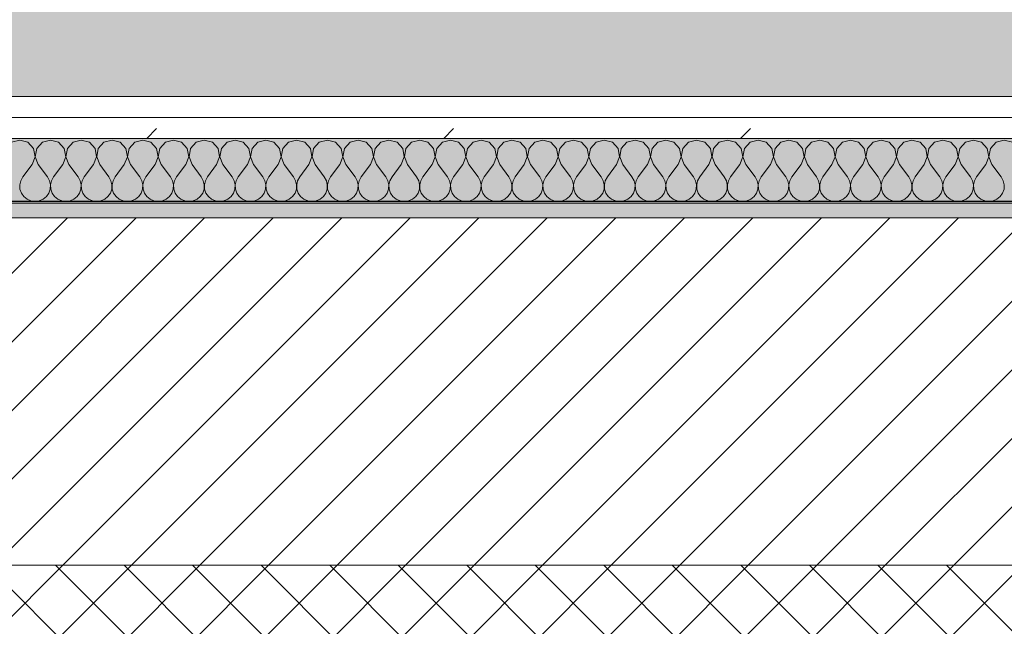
# Model space of a CAD drawing. Header units: millimetres. Extents: x -40968 to 13979, y -19284 to 4746.
# Tile 220 of 256: x -4543 to -3933, y -1457 to -1081. Entities that reach past the tile are written whole.
import ezdxf

# ---------------------------------------------------------------- set-up
doc = ezdxf.new("R2010")
doc.units = ezdxf.units.MM
doc.header["$MEASUREMENT"] = 0
doc.linetypes.add('Wipeout_Contour', pattern=[1000, 0, -1000])
for name, color, linetype in [('12_FAÇ_Façana', 7, 'Continuous'), ('Nuevo_08_E_Envans secs', 7, 'Continuous'), ('Nuevo_14_PAV_Soft Light Grey 0554', 7, 'Continuous')]:
    doc.layers.add(name, color=color, linetype=linetype)
for name, color, linetype, lineweight, true_color in [('12_FAÇ_Façana_Pluma_Nº__174', 7, 'Continuous', 13, 0xe4ad2c), ('12_FAÇ_Façana_Pluma_Nº__176', 7, 'Continuous', 15, 0x93a0c6), ('Nuevo_08_E_Envans secs_Pluma_Nº__102', 7, 'Continuous', 5, 0xcccccc), ('Nuevo_08_E_Envans secs_Pluma_Nº__177', 7, 'Continuous', 15, 0xf7e046), ('Nuevo_14_PAV_Soft Light Grey 0554_Pluma_Nº__245', 7, 'Continuous', 13, 0xe8e8e8)]:
    doc.layers.add(name, color=color, linetype=linetype, lineweight=lineweight, true_color=true_color)
for name, color, linetype, lineweight in [('12_FAÇ_Façana_Pluma_Nº__2', 8, 'Continuous', 5), ('12_FAÇ_Façana_Pluma_Nº__7', 7, 'Continuous', 5), ('Nuevo_08_E_Envans secs_Pluma_Nº__1', 7, 'Continuous', 5)]:
    doc.layers.add(name, color=color, linetype=linetype, lineweight=lineweight)
pattern_1 = [(45, (0, 0), (-183.848, 183.848), [195, -65]), (45, (7e-14, 183.85), (-183.848, 183.848), [195, -65])]

# ---------------------------------------------------------------- blocks, each defined once
blk = doc.blocks.new('Forjado_1_1', base_point=(-23046.79, -1194.06))
at = {"layer": 'Nuevo_14_PAV_Soft Light Grey 0554_Pluma_Nº__245', "linetype": 'Continuous', "lineweight": 0, "true_color": 0xe8e8e8}
h = blk.add_hatch(color=254, dxfattribs=at)
h.paths.add_polyline_path([(-23046.79, -1194.06), (-1631.11, -1193.63), (-1631.11, -6938.97), (-1556.11, -6938.97), (-1556.11, -7503.98), (-1616.26, -7503.98), (-1616.05, -11935.98), (-1564.89, -11935.98), (-1564.89, -12491.98), (-2024.11, -12491.98), (-2024.11, -12338.98), (-6997.39, -12338.98), (-6997.39, -12391.98), (-3637.68, -12391.98), (-3638.94, -13690.72), (-3644.87, -17130.96), (428.17, -17130.98), (428.89, -16788.98), (778.89, -16788.98), (778.35, -17142.97), (2622.91, -17145.82), (2623.01, -17079.79), (3389.91, -17080.98), (3389.61, -17276.98), (5489.84, -17280.21), (5489.84, -17141.49), (5763.89, -17141.49), (5763.89, -16738.98), (6378.89, -16738.98), (6378.89, -12488.98), (5778.89, -12488.98), (5779.74, -11938.87), (6782.11, -11938.85), (6782.11, -9207.42), (6082.11, -9207.42), (6016.11, -7504.98), (6016.11, -9073.42), (2073.42, -9073.42), (2073.42, -5267.32), (5998.89, -5267.32), (5998.89, -1708.98), (5884.89, -967.98), (7332.11, -967.98), (7332.11, 1999.55), (-28277.4, 1999.55), (-23028.39, 1969.01)])
h.paths.add_polyline_path([(492.89, -5267.32), (1951.42, -5267.32), (1951.42, -9073.42), (492.89, -9073.42)], flags=0)
at = {"layer": 'Nuevo_14_PAV_Soft Light Grey 0554_Pluma_Nº__245', "color": 254, "linetype": 'Continuous', "lineweight": 13, "true_color": 0xe8e8e8, "flags": 128}
blk.add_lwpolyline([(428.17, -17130.98), (-3644.87, -17130.96), (-3638.94, -13690.72), (-3637.68, -12391.98), (-6997.39, -12391.98), (-6997.39, -12338.98), (-2024.11, -12338.98), (-2024.11, -12491.98), (-1564.89, -12491.98), (-1564.89, -11935.98), (-1616.05, -11935.98), (-1616.26, -7503.98), (-1556.11, -7503.98), (-1556.11, -6938.97), (-1631.11, -6938.97), (-1631.11, -1193.63), (-23046.79, -1194.06)], dxfattribs=at)
blk = doc.blocks.new('Muro_7_1', base_point=(-5726, -1193.98))
at = {"layer": '12_FAÇ_Façana_Pluma_Nº__174', "linetype": 'Continuous', "lineweight": 13, "true_color": 0xe4ad2c}
h = blk.add_hatch(dxfattribs=at)
h.set_pattern_fill('SATE_Aislamiento_0001', color=42, style=0, pattern_type=2)
h.set_pattern_definition([(45, (0, 0), (-21.2132, 21.2132), []), (135, (0, 0), (21.2132, 21.2132), [])])
h.paths.add_polyline_path([(-5726, -1598.98), (-3383.43, -1598.98), (-3383.43, -1418.98), (-5726, -1418.98)])
at = {"layer": '12_FAÇ_Façana_Pluma_Nº__176', "linetype": 'Continuous', "lineweight": 0, "true_color": 0x495063}
blk.add_hatch(color=251, dxfattribs=at).paths.add_polyline_path([(-3383.43, -1193.98), (-5726, -1193.98), (-5726, -1203.98), (-3383.43, -1203.98)])
at = {"layer": '12_FAÇ_Façana_Pluma_Nº__2', "linetype": 'Continuous', "lineweight": 5}
h = blk.add_hatch(dxfattribs=at)
h.set_pattern_fill('Ceramic_0001', color=8, style=0, pattern_type=2)
h.set_pattern_definition([(45, (0, 0), (-21.2132, 21.2132), [])])
h.paths.add_polyline_path([(-5726, -1418.98), (-3383.43, -1418.98), (-3383.43, -1203.98), (-5726, -1203.98)])
at = {"layer": '12_FAÇ_Façana_Pluma_Nº__7', "color": 7, "linetype": 'Continuous', "lineweight": 5}
for p, q in [((-3383.43, -1203.98), (-5726, -1203.98)), ((-5726, -1418.98), (-3383.43, -1418.98))]:
    blk.add_line(p, q, dxfattribs=at)
at = {"layer": '12_FAÇ_Façana_Pluma_Nº__7', "color": 7, "linetype": 'Continuous', "lineweight": 5, "flags": 128}
blk.add_lwpolyline([(-3383.43, -1193.98), (-5726, -1193.98)], dxfattribs=at)
blk = doc.blocks.new('*X501')
at = {"layer": 'Nuevo_08_E_Envans secs_Pluma_Nº__102', "color": 254, "linetype": 'Continuous', "lineweight": 5, "true_color": 0xcccccc}
for p, q in [((-4542.86, -1155.93), (-4547.86, -1157.35)), ((-4537.85, -1157.35), (-4542.86, -1155.93)), ((-4534.34, -1161.19), (-4537.85, -1157.35)), ((-4528.82, -1157.35), (-4532.33, -1161.19)), ((-4523.81, -1155.93), (-4528.82, -1157.35)), ((-4518.8, -1157.35), (-4523.81, -1155.93)), ((-4515.29, -1161.19), (-4518.8, -1157.35)), ((-4509.77, -1157.35), (-4513.28, -1161.19)), ((-4504.76, -1155.93), (-4509.77, -1157.35)), ((-4499.75, -1157.35), (-4504.76, -1155.93)), ((-4496.24, -1161.19), (-4499.75, -1157.35)), ((-4490.72, -1157.35), (-4494.23, -1161.19)), ((-4485.71, -1155.93), (-4490.72, -1157.35)), ((-4480.71, -1157.35), (-4485.71, -1155.93)), ((-4477.2, -1161.19), (-4480.71, -1157.35)), ((-4471.67, -1157.35), (-4475.19, -1161.19)), ((-4466.67, -1155.93), (-4471.67, -1157.35)), ((-4461.66, -1157.35), (-4466.67, -1155.93)), ((-4458.15, -1161.19), (-4461.66, -1157.35)), ((-4452.63, -1157.35), (-4456.14, -1161.19)), ((-4447.62, -1155.93), (-4452.63, -1157.35)), ((-4442.61, -1157.35), (-4447.62, -1155.93)), ((-4439.1, -1161.19), (-4442.61, -1157.35)), ((-4433.58, -1157.35), (-4437.09, -1161.19)), ((-4428.57, -1155.93), (-4433.58, -1157.35)), ((-4423.56, -1157.35), (-4428.57, -1155.93)), ((-4420.05, -1161.19), (-4423.56, -1157.35)), ((-4414.53, -1157.35), (-4418.04, -1161.19)), ((-4409.52, -1155.93), (-4414.53, -1157.35)), ((-4404.52, -1157.35), (-4409.52, -1155.93)), ((-4401.01, -1161.19), (-4404.52, -1157.35)), ((-4395.48, -1157.35), (-4398.99, -1161.19)), ((-4390.48, -1155.93), (-4395.48, -1157.35)), ((-4385.47, -1157.35), (-4390.48, -1155.93)), ((-4381.96, -1161.19), (-4385.47, -1157.35)), ((-4376.44, -1157.35), (-4379.95, -1161.19)), ((-4371.43, -1155.93), (-4376.44, -1157.35)), ((-4366.42, -1157.35), (-4371.43, -1155.93)), ((-4362.91, -1161.19), (-4366.42, -1157.35)), ((-4357.39, -1157.35), (-4360.9, -1161.19)), ((-4352.38, -1155.93), (-4357.39, -1157.35)), ((-4347.37, -1157.35), (-4352.38, -1155.93)), ((-4343.86, -1161.19), (-4347.37, -1157.35)), ((-4338.34, -1157.35), (-4341.85, -1161.19)), ((-4333.33, -1155.93), (-4338.34, -1157.35)), ((-4328.33, -1157.35), (-4333.33, -1155.93)), ((-4324.81, -1161.19), (-4328.33, -1157.35)), ((-4319.29, -1157.35), (-4322.8, -1161.19)), ((-4314.29, -1155.93), (-4319.29, -1157.35)), ((-4309.28, -1157.35), (-4314.29, -1155.93)), ((-4305.77, -1161.19), (-4309.28, -1157.35)), ((-4300.25, -1157.35), (-4303.76, -1161.19)), ((-4295.24, -1155.93), (-4300.25, -1157.35)), ((-4290.23, -1157.35), (-4295.24, -1155.93)), ((-4286.72, -1161.19), (-4290.23, -1157.35)), ((-4281.2, -1157.35), (-4284.71, -1161.19)), ((-4276.19, -1155.93), (-4281.2, -1157.35)), ((-4271.18, -1157.35), (-4276.19, -1155.93)), ((-4267.67, -1161.19), (-4271.18, -1157.35)), ((-4262.15, -1157.35), (-4265.66, -1161.19)), ((-4257.14, -1155.93), (-4262.15, -1157.35)), ((-4252.14, -1157.35), (-4257.14, -1155.93)), ((-4248.62, -1161.19), (-4252.14, -1157.35)), ((-4243.1, -1157.35), (-4246.61, -1161.19)), ((-4238.1, -1155.93), (-4243.1, -1157.35)), ((-4233.09, -1157.35), (-4238.1, -1155.93)), ((-4229.58, -1161.19), (-4233.09, -1157.35)), ((-4224.05, -1157.35), (-4227.57, -1161.19)), ((-4219.05, -1155.93), (-4224.05, -1157.35)), ((-4214.04, -1157.35), (-4219.05, -1155.93)), ((-4210.53, -1161.19), (-4214.04, -1157.35)), ((-4205.01, -1157.35), (-4208.52, -1161.19)), ((-4200, -1155.93), (-4205.01, -1157.35)), ((-4194.99, -1157.35), (-4200, -1155.93)), ((-4191.48, -1161.19), (-4194.99, -1157.35)), ((-4185.96, -1157.35), (-4189.47, -1161.19)), ((-4180.95, -1155.93), (-4185.96, -1157.35)), ((-4175.95, -1157.35), (-4180.95, -1155.93)), ((-4172.43, -1161.19), (-4175.95, -1157.35)), ((-4166.91, -1157.35), (-4170.42, -1161.19)), ((-4161.9, -1155.93), (-4166.91, -1157.35)), ((-4156.9, -1157.35), (-4161.9, -1155.93)), ((-4153.39, -1161.19), (-4156.9, -1157.35)), ((-4147.86, -1157.35), (-4151.38, -1161.19)), ((-4142.86, -1155.93), (-4147.86, -1157.35)), ((-4137.85, -1157.35), (-4142.86, -1155.93)), ((-4134.34, -1161.19), (-4137.85, -1157.35)), ((-4128.82, -1157.35), (-4132.33, -1161.19)), ((-4123.81, -1155.93), (-4128.82, -1157.35)), ((-4118.8, -1157.35), (-4123.81, -1155.93)), ((-4115.29, -1161.19), (-4118.8, -1157.35)), ((-4109.77, -1157.35), (-4113.28, -1161.19)), ((-4104.76, -1155.93), (-4109.77, -1157.35)), ((-4099.75, -1157.35), (-4104.76, -1155.93)), ((-4096.24, -1161.19), (-4099.75, -1157.35)), ((-4090.72, -1157.35), (-4094.23, -1161.19)), ((-4085.71, -1155.93), (-4090.72, -1157.35)), ((-4080.71, -1157.35), (-4085.71, -1155.93)), ((-4077.2, -1161.19), (-4080.71, -1157.35)), ((-4071.67, -1157.35), (-4075.19, -1161.19)), ((-4066.67, -1155.93), (-4071.67, -1157.35)), ((-4061.66, -1157.35), (-4066.67, -1155.93)), ((-4058.15, -1161.19), (-4061.66, -1157.35)), ((-4052.63, -1157.35), (-4056.14, -1161.19)), ((-4047.62, -1155.93), (-4052.63, -1157.35)), ((-4042.61, -1157.35), (-4047.62, -1155.93)), ((-4039.1, -1161.19), (-4042.61, -1157.35)), ((-4033.58, -1157.35), (-4037.09, -1161.19)), ((-4028.57, -1155.93), (-4033.58, -1157.35)), ((-4023.56, -1157.35), (-4028.57, -1155.93)), ((-4020.05, -1161.19), (-4023.56, -1157.35)), ((-4014.53, -1157.35), (-4018.04, -1161.19)), ((-4009.52, -1155.93), (-4014.53, -1157.35)), ((-4004.52, -1157.35), (-4009.52, -1155.93)), ((-4001.01, -1161.19), (-4004.52, -1157.35)), ((-3995.48, -1157.35), (-3998.99, -1161.19)), ((-3990.48, -1155.93), (-3995.48, -1157.35)), ((-3985.47, -1157.35), (-3990.48, -1155.93)), ((-3981.96, -1161.19), (-3985.47, -1157.35)), ((-3976.44, -1157.35), (-3979.95, -1161.19)), ((-3971.43, -1155.93), (-3976.44, -1157.35)), ((-3966.42, -1157.35), (-3971.43, -1155.93)), ((-3962.91, -1161.19), (-3966.42, -1157.35)), ((-3957.39, -1157.35), (-3960.9, -1161.19)), ((-3952.38, -1155.93), (-3957.39, -1157.35)), ((-3947.37, -1157.35), (-3952.38, -1155.93)), ((-3943.86, -1161.19), (-3947.37, -1157.35)), ((-3938.34, -1157.35), (-3941.85, -1161.19)), ((-3933.33, -1155.93), (-3938.34, -1157.35)), ((-3928.33, -1157.35), (-3933.33, -1155.93)), ((-4533.37, -1166.31), (-4534.34, -1161.19)), ((-4532.33, -1161.19), (-4533.29, -1166.31)), ((-4514.32, -1166.31), (-4515.29, -1161.19)), ((-4513.28, -1161.19), (-4514.25, -1166.31)), ((-4495.28, -1166.31), (-4496.24, -1161.19)), ((-4494.23, -1161.19), (-4495.2, -1166.31)), ((-4476.23, -1166.31), (-4477.2, -1161.19)), ((-4475.19, -1161.19), (-4476.15, -1166.31)), ((-4457.18, -1166.31), (-4458.15, -1161.19)), ((-4456.14, -1161.19), (-4457.1, -1166.31)), ((-4438.13, -1166.31), (-4439.1, -1161.19)), ((-4437.09, -1161.19), (-4438.06, -1166.31)), ((-4419.09, -1166.31), (-4420.05, -1161.19)), ((-4418.04, -1161.19), (-4419.01, -1166.31)), ((-4400.04, -1166.31), (-4401.01, -1161.19)), ((-4398.99, -1161.19), (-4399.96, -1166.31)), ((-4380.99, -1166.31), (-4381.96, -1161.19)), ((-4379.95, -1161.19), (-4380.91, -1166.31)), ((-4361.94, -1166.31), (-4362.91, -1161.19)), ((-4360.9, -1161.19), (-4361.87, -1166.31)), ((-4342.9, -1166.31), (-4343.86, -1161.19)), ((-4341.85, -1161.19), (-4342.82, -1166.31)), ((-4323.85, -1166.31), (-4324.81, -1161.19)), ((-4322.8, -1161.19), (-4323.77, -1166.31)), ((-4304.8, -1166.31), (-4305.77, -1161.19)), ((-4303.76, -1161.19), (-4304.72, -1166.31)), ((-4285.75, -1166.31), (-4286.72, -1161.19)), ((-4284.71, -1161.19), (-4285.68, -1166.31)), ((-4266.71, -1166.31), (-4267.67, -1161.19)), ((-4265.66, -1161.19), (-4266.63, -1166.31)), ((-4247.66, -1166.31), (-4248.62, -1161.19)), ((-4246.61, -1161.19), (-4247.58, -1166.31)), ((-4228.61, -1166.31), (-4229.58, -1161.19)), ((-4227.57, -1161.19), (-4228.53, -1166.31)), ((-4209.56, -1166.31), (-4210.53, -1161.19)), ((-4208.52, -1161.19), (-4209.49, -1166.31)), ((-4190.51, -1166.31), (-4191.48, -1161.19)), ((-4189.47, -1161.19), (-4190.44, -1166.31)), ((-4171.47, -1166.31), (-4172.43, -1161.19)), ((-4170.42, -1161.19), (-4171.39, -1166.31)), ((-4152.42, -1166.31), (-4153.39, -1161.19)), ((-4151.38, -1161.19), (-4152.34, -1166.31)), ((-4133.37, -1166.31), (-4134.34, -1161.19)), ((-4132.33, -1161.19), (-4133.29, -1166.31)), ((-4114.32, -1166.31), (-4115.29, -1161.19)), ((-4113.28, -1161.19), (-4114.25, -1166.31)), ((-4095.28, -1166.31), (-4096.24, -1161.19)), ((-4094.23, -1161.19), (-4095.2, -1166.31)), ((-4076.23, -1166.31), (-4077.2, -1161.19)), ((-4075.19, -1161.19), (-4076.15, -1166.31)), ((-4057.18, -1166.31), (-4058.15, -1161.19)), ((-4056.14, -1161.19), (-4057.1, -1166.31)), ((-4038.13, -1166.31), (-4039.1, -1161.19)), ((-4037.09, -1161.19), (-4038.06, -1166.31)), ((-4019.09, -1166.31), (-4020.05, -1161.19)), ((-4018.04, -1161.19), (-4019.01, -1166.31)), ((-4000.04, -1166.31), (-4001.01, -1161.19)), ((-3998.99, -1161.19), (-3999.96, -1166.31)), ((-3980.99, -1166.31), (-3981.96, -1161.19)), ((-3979.95, -1161.19), (-3980.91, -1166.31)), ((-3961.94, -1166.31), (-3962.91, -1161.19)), ((-3960.9, -1161.19), (-3961.87, -1166.31)), ((-3942.9, -1166.31), (-3943.86, -1161.19)), ((-3941.85, -1161.19), (-3942.82, -1166.31)), ((-4535.24, -1171.17), (-4533.37, -1166.31)), ((-4533.29, -1166.31), (-4531.43, -1171.17)), ((-4516.19, -1171.17), (-4514.32, -1166.31)), ((-4514.25, -1166.31), (-4512.38, -1171.17)), ((-4497.14, -1171.17), (-4495.28, -1166.31)), ((-4495.2, -1166.31), (-4493.33, -1171.17)), ((-4478.1, -1171.17), (-4476.23, -1166.31)), ((-4476.15, -1166.31), (-4474.29, -1171.17)), ((-4459.05, -1171.17), (-4457.18, -1166.31)), ((-4457.1, -1166.31), (-4455.24, -1171.17)), ((-4440, -1171.17), (-4438.13, -1166.31)), ((-4438.06, -1166.31), (-4436.19, -1171.17)), ((-4420.95, -1171.17), (-4419.09, -1166.31)), ((-4419.01, -1166.31), (-4417.14, -1171.17)), ((-4401.9, -1171.17), (-4400.04, -1166.31)), ((-4399.96, -1166.31), (-4398.1, -1171.17)), ((-4382.86, -1171.17), (-4380.99, -1166.31)), ((-4380.91, -1166.31), (-4379.05, -1171.17)), ((-4363.81, -1171.17), (-4361.94, -1166.31)), ((-4361.87, -1166.31), (-4360, -1171.17)), ((-4344.76, -1171.17), (-4342.9, -1166.31)), ((-4342.82, -1166.31), (-4340.95, -1171.17)), ((-4325.71, -1171.17), (-4323.85, -1166.31)), ((-4323.77, -1166.31), (-4321.9, -1171.17)), ((-4306.67, -1171.17), (-4304.8, -1166.31)), ((-4304.72, -1166.31), (-4302.86, -1171.17)), ((-4287.62, -1171.17), (-4285.75, -1166.31)), ((-4285.68, -1166.31), (-4283.81, -1171.17)), ((-4268.57, -1171.17), (-4266.71, -1166.31)), ((-4266.63, -1166.31), (-4264.76, -1171.17)), ((-4249.52, -1171.17), (-4247.66, -1166.31)), ((-4247.58, -1166.31), (-4245.71, -1171.17)), ((-4230.48, -1171.17), (-4228.61, -1166.31)), ((-4228.53, -1166.31), (-4226.67, -1171.17)), ((-4211.43, -1171.17), (-4209.56, -1166.31)), ((-4209.49, -1166.31), (-4207.62, -1171.17)), ((-4192.38, -1171.17), (-4190.51, -1166.31)), ((-4190.44, -1166.31), (-4188.57, -1171.17)), ((-4173.33, -1171.17), (-4171.47, -1166.31)), ((-4171.39, -1166.31), (-4169.52, -1171.17)), ((-4154.29, -1171.17), (-4152.42, -1166.31)), ((-4152.34, -1166.31), (-4150.48, -1171.17)), ((-4135.24, -1171.17), (-4133.37, -1166.31)), ((-4133.29, -1166.31), (-4131.43, -1171.17)), ((-4116.19, -1171.17), (-4114.32, -1166.31)), ((-4114.25, -1166.31), (-4112.38, -1171.17)), ((-4097.14, -1171.17), (-4095.28, -1166.31)), ((-4095.2, -1166.31), (-4093.33, -1171.17)), ((-4078.1, -1171.17), (-4076.23, -1166.31)), ((-4076.15, -1166.31), (-4074.29, -1171.17)), ((-4059.05, -1171.17), (-4057.18, -1166.31)), ((-4057.1, -1166.31), (-4055.24, -1171.17)), ((-4040, -1171.17), (-4038.13, -1166.31)), ((-4038.06, -1166.31), (-4036.19, -1171.17)), ((-4020.95, -1171.17), (-4019.09, -1166.31)), ((-4019.01, -1166.31), (-4017.14, -1171.17)), ((-4001.9, -1171.17), (-4000.04, -1166.31)), ((-3999.96, -1166.31), (-3998.1, -1171.17)), ((-3982.86, -1171.17), (-3980.99, -1166.31)), ((-3980.91, -1166.31), (-3979.05, -1171.17)), ((-3963.81, -1171.17), (-3961.94, -1166.31)), ((-3961.87, -1166.31), (-3960, -1171.17)), ((-3944.76, -1171.17), (-3942.9, -1166.31)), ((-3942.82, -1166.31), (-3940.95, -1171.17)), ((-4535.24, -1171.17), (-4540.95, -1178.79)), ((-4531.43, -1171.17), (-4525.71, -1178.79)), ((-4516.19, -1171.17), (-4521.9, -1178.79)), ((-4512.38, -1171.17), (-4506.67, -1178.79)), ((-4497.14, -1171.17), (-4502.86, -1178.79)), ((-4493.33, -1171.17), (-4487.62, -1178.79)), ((-4478.1, -1171.17), (-4483.81, -1178.79)), ((-4474.29, -1171.17), (-4468.57, -1178.79)), ((-4459.05, -1171.17), (-4464.76, -1178.79)), ((-4455.24, -1171.17), (-4449.52, -1178.79)), ((-4440, -1171.17), (-4445.71, -1178.79)), ((-4436.19, -1171.17), (-4430.48, -1178.79)), ((-4420.95, -1171.17), (-4426.67, -1178.79)), ((-4417.14, -1171.17), (-4411.43, -1178.79)), ((-4401.9, -1171.17), (-4407.62, -1178.79)), ((-4398.1, -1171.17), (-4392.38, -1178.79)), ((-4382.86, -1171.17), (-4388.57, -1178.79)), ((-4379.05, -1171.17), (-4373.33, -1178.79)), ((-4363.81, -1171.17), (-4369.52, -1178.79)), ((-4360, -1171.17), (-4354.29, -1178.79)), ((-4344.76, -1171.17), (-4350.48, -1178.79)), ((-4340.95, -1171.17), (-4335.24, -1178.79)), ((-4325.71, -1171.17), (-4331.43, -1178.79)), ((-4321.9, -1171.17), (-4316.19, -1178.79)), ((-4306.67, -1171.17), (-4312.38, -1178.79)), ((-4302.86, -1171.17), (-4297.14, -1178.79)), ((-4287.62, -1171.17), (-4293.33, -1178.79)), ((-4283.81, -1171.17), (-4278.1, -1178.79)), ((-4268.57, -1171.17), (-4274.29, -1178.79)), ((-4264.76, -1171.17), (-4259.05, -1178.79)), ((-4249.52, -1171.17), (-4255.24, -1178.79)), ((-4245.71, -1171.17), (-4240, -1178.79)), ((-4230.48, -1171.17), (-4236.19, -1178.79)), ((-4226.67, -1171.17), (-4220.95, -1178.79)), ((-4211.43, -1171.17), (-4217.14, -1178.79)), ((-4207.62, -1171.17), (-4201.9, -1178.79)), ((-4192.38, -1171.17), (-4198.1, -1178.79)), ((-4188.57, -1171.17), (-4182.86, -1178.79)), ((-4173.33, -1171.17), (-4179.05, -1178.79)), ((-4169.52, -1171.17), (-4163.81, -1178.79)), ((-4154.29, -1171.17), (-4160, -1178.79)), ((-4150.48, -1171.17), (-4144.76, -1178.79)), ((-4135.24, -1171.17), (-4140.95, -1178.79)), ((-4131.43, -1171.17), (-4125.71, -1178.79)), ((-4116.19, -1171.17), (-4121.9, -1178.79)), ((-4112.38, -1171.17), (-4106.67, -1178.79)), ((-4097.14, -1171.17), (-4102.86, -1178.79)), ((-4093.33, -1171.17), (-4087.62, -1178.79)), ((-4078.1, -1171.17), (-4083.81, -1178.79)), ((-4074.29, -1171.17), (-4068.57, -1178.79)), ((-4059.05, -1171.17), (-4064.76, -1178.79)), ((-4055.24, -1171.17), (-4049.52, -1178.79)), ((-4040, -1171.17), (-4045.71, -1178.79)), ((-4036.19, -1171.17), (-4030.48, -1178.79)), ((-4020.95, -1171.17), (-4026.67, -1178.79)), ((-4017.14, -1171.17), (-4011.43, -1178.79)), ((-4001.9, -1171.17), (-4007.62, -1178.79)), ((-3998.1, -1171.17), (-3992.38, -1178.79)), ((-3982.86, -1171.17), (-3988.57, -1178.79)), ((-3979.05, -1171.17), (-3973.33, -1178.79)), ((-3963.81, -1171.17), (-3969.52, -1178.79)), ((-3960, -1171.17), (-3954.29, -1178.79)), ((-3944.76, -1171.17), (-3950.48, -1178.79)), ((-3940.95, -1171.17), (-3935.24, -1178.79)), ((-4542.22, -1181.08), (-4542.82, -1183.64)), ((-4540.95, -1178.79), (-4542.22, -1181.08)), ((-4524.44, -1181.08), (-4525.71, -1178.79)), ((-4523.85, -1183.64), (-4524.44, -1181.08)), ((-4523.18, -1181.08), (-4523.77, -1183.64)), ((-4521.9, -1178.79), (-4523.18, -1181.08)), ((-4505.4, -1181.08), (-4506.67, -1178.79)), ((-4504.8, -1183.64), (-4505.4, -1181.08)), ((-4504.13, -1181.08), (-4504.72, -1183.64)), ((-4502.86, -1178.79), (-4504.13, -1181.08)), ((-4486.35, -1181.08), (-4487.62, -1178.79)), ((-4485.75, -1183.64), (-4486.35, -1181.08)), ((-4485.08, -1181.08), (-4485.68, -1183.64)), ((-4483.81, -1178.79), (-4485.08, -1181.08)), ((-4467.3, -1181.08), (-4468.57, -1178.79)), ((-4466.71, -1183.64), (-4467.3, -1181.08)), ((-4466.03, -1181.08), (-4466.63, -1183.64)), ((-4464.76, -1178.79), (-4466.03, -1181.08)), ((-4448.25, -1181.08), (-4449.52, -1178.79)), ((-4447.66, -1183.64), (-4448.25, -1181.08)), ((-4446.99, -1181.08), (-4447.58, -1183.64)), ((-4445.71, -1178.79), (-4446.99, -1181.08)), ((-4429.2, -1181.08), (-4430.48, -1178.79)), ((-4428.61, -1183.64), (-4429.2, -1181.08)), ((-4427.94, -1181.08), (-4428.53, -1183.64)), ((-4426.67, -1178.79), (-4427.94, -1181.08)), ((-4410.16, -1181.08), (-4411.43, -1178.79)), ((-4409.56, -1183.64), (-4410.16, -1181.08)), ((-4408.89, -1181.08), (-4409.49, -1183.64)), ((-4407.62, -1178.79), (-4408.89, -1181.08)), ((-4391.11, -1181.08), (-4392.38, -1178.79)), ((-4390.51, -1183.64), (-4391.11, -1181.08)), ((-4389.84, -1181.08), (-4390.44, -1183.64)), ((-4388.57, -1178.79), (-4389.84, -1181.08)), ((-4372.06, -1181.08), (-4373.33, -1178.79)), ((-4371.47, -1183.64), (-4372.06, -1181.08)), ((-4370.8, -1181.08), (-4371.39, -1183.64)), ((-4369.52, -1178.79), (-4370.8, -1181.08)), ((-4353.01, -1181.08), (-4354.29, -1178.79)), ((-4352.42, -1183.64), (-4353.01, -1181.08)), ((-4351.75, -1181.08), (-4352.34, -1183.64)), ((-4350.48, -1178.79), (-4351.75, -1181.08)), ((-4333.97, -1181.08), (-4335.24, -1178.79)), ((-4333.37, -1183.64), (-4333.97, -1181.08)), ((-4332.7, -1181.08), (-4333.29, -1183.64)), ((-4331.43, -1178.79), (-4332.7, -1181.08)), ((-4314.92, -1181.08), (-4316.19, -1178.79)), ((-4314.32, -1183.64), (-4314.92, -1181.08)), ((-4313.65, -1181.08), (-4314.25, -1183.64)), ((-4312.38, -1178.79), (-4313.65, -1181.08)), ((-4295.87, -1181.08), (-4297.14, -1178.79)), ((-4295.28, -1183.64), (-4295.87, -1181.08)), ((-4294.6, -1181.08), (-4295.2, -1183.64)), ((-4293.33, -1178.79), (-4294.6, -1181.08)), ((-4276.82, -1181.08), (-4278.1, -1178.79)), ((-4276.23, -1183.64), (-4276.82, -1181.08)), ((-4275.56, -1181.08), (-4276.15, -1183.64)), ((-4274.29, -1178.79), (-4275.56, -1181.08)), ((-4257.78, -1181.08), (-4259.05, -1178.79)), ((-4257.18, -1183.64), (-4257.78, -1181.08)), ((-4256.51, -1181.08), (-4257.1, -1183.64)), ((-4255.24, -1178.79), (-4256.51, -1181.08)), ((-4238.73, -1181.08), (-4240, -1178.79)), ((-4238.13, -1183.64), (-4238.73, -1181.08)), ((-4237.46, -1181.08), (-4238.06, -1183.64)), ((-4236.19, -1178.79), (-4237.46, -1181.08)), ((-4219.68, -1181.08), (-4220.95, -1178.79)), ((-4219.09, -1183.64), (-4219.68, -1181.08)), ((-4218.41, -1181.08), (-4219.01, -1183.64)), ((-4217.14, -1178.79), (-4218.41, -1181.08)), ((-4200.63, -1181.08), (-4201.9, -1178.79)), ((-4200.04, -1183.64), (-4200.63, -1181.08)), ((-4199.37, -1181.08), (-4199.96, -1183.64)), ((-4198.1, -1178.79), (-4199.37, -1181.08)), ((-4181.59, -1181.08), (-4182.86, -1178.79)), ((-4180.99, -1183.64), (-4181.59, -1181.08)), ((-4180.32, -1181.08), (-4180.91, -1183.64)), ((-4179.05, -1178.79), (-4180.32, -1181.08)), ((-4162.54, -1181.08), (-4163.81, -1178.79)), ((-4161.94, -1183.64), (-4162.54, -1181.08)), ((-4161.27, -1181.08), (-4161.87, -1183.64)), ((-4160, -1178.79), (-4161.27, -1181.08)), ((-4143.49, -1181.08), (-4144.76, -1178.79)), ((-4142.9, -1183.64), (-4143.49, -1181.08)), ((-4142.22, -1181.08), (-4142.82, -1183.64)), ((-4140.95, -1178.79), (-4142.22, -1181.08)), ((-4124.44, -1181.08), (-4125.71, -1178.79)), ((-4123.85, -1183.64), (-4124.44, -1181.08)), ((-4123.18, -1181.08), (-4123.77, -1183.64)), ((-4121.9, -1178.79), (-4123.18, -1181.08)), ((-4105.4, -1181.08), (-4106.67, -1178.79)), ((-4104.8, -1183.64), (-4105.4, -1181.08)), ((-4104.13, -1181.08), (-4104.72, -1183.64)), ((-4102.86, -1178.79), (-4104.13, -1181.08)), ((-4086.35, -1181.08), (-4087.62, -1178.79)), ((-4085.75, -1183.64), (-4086.35, -1181.08)), ((-4085.08, -1181.08), (-4085.68, -1183.64)), ((-4083.81, -1178.79), (-4085.08, -1181.08)), ((-4067.3, -1181.08), (-4068.57, -1178.79)), ((-4066.71, -1183.64), (-4067.3, -1181.08)), ((-4066.03, -1181.08), (-4066.63, -1183.64)), ((-4064.76, -1178.79), (-4066.03, -1181.08)), ((-4048.25, -1181.08), (-4049.52, -1178.79)), ((-4047.66, -1183.64), (-4048.25, -1181.08)), ((-4046.99, -1181.08), (-4047.58, -1183.64)), ((-4045.71, -1178.79), (-4046.99, -1181.08)), ((-4029.2, -1181.08), (-4030.48, -1178.79)), ((-4028.61, -1183.64), (-4029.2, -1181.08)), ((-4027.94, -1181.08), (-4028.53, -1183.64)), ((-4026.67, -1178.79), (-4027.94, -1181.08)), ((-4010.16, -1181.08), (-4011.43, -1178.79)), ((-4009.56, -1183.64), (-4010.16, -1181.08)), ((-4008.89, -1181.08), (-4009.49, -1183.64)), ((-4007.62, -1178.79), (-4008.89, -1181.08)), ((-3991.11, -1181.08), (-3992.38, -1178.79)), ((-3990.51, -1183.64), (-3991.11, -1181.08)), ((-3989.84, -1181.08), (-3990.44, -1183.64)), ((-3988.57, -1178.79), (-3989.84, -1181.08)), ((-3972.06, -1181.08), (-3973.33, -1178.79)), ((-3971.47, -1183.64), (-3972.06, -1181.08)), ((-3970.8, -1181.08), (-3971.39, -1183.64)), ((-3969.52, -1178.79), (-3970.8, -1181.08)), ((-3953.01, -1181.08), (-3954.29, -1178.79)), ((-3952.42, -1183.64), (-3953.01, -1181.08)), ((-3951.75, -1181.08), (-3952.34, -1183.64)), ((-3950.48, -1178.79), (-3951.75, -1181.08)), ((-3933.97, -1181.08), (-3935.24, -1178.79)), ((-3933.37, -1183.64), (-3933.97, -1181.08)), ((-4542.82, -1183.64), (-4542.69, -1186.27)), ((-4542.69, -1186.27), (-4541.85, -1188.76)), ((-4524.81, -1188.76), (-4523.98, -1186.27)), ((-4523.98, -1186.27), (-4523.85, -1183.64)), ((-4523.77, -1183.64), (-4523.64, -1186.27)), ((-4523.64, -1186.27), (-4522.8, -1188.76)), ((-4505.77, -1188.76), (-4504.93, -1186.27)), ((-4504.93, -1186.27), (-4504.8, -1183.64)), ((-4504.72, -1183.64), (-4504.6, -1186.27)), ((-4504.6, -1186.27), (-4503.76, -1188.76)), ((-4486.72, -1188.76), (-4485.88, -1186.27)), ((-4485.88, -1186.27), (-4485.75, -1183.64)), ((-4485.68, -1183.64), (-4485.55, -1186.27)), ((-4485.55, -1186.27), (-4484.71, -1188.76)), ((-4467.67, -1188.76), (-4466.83, -1186.27)), ((-4466.83, -1186.27), (-4466.71, -1183.64)), ((-4466.63, -1183.64), (-4466.5, -1186.27)), ((-4466.5, -1186.27), (-4465.66, -1188.76)), ((-4448.62, -1188.76), (-4447.78, -1186.27)), ((-4447.78, -1186.27), (-4447.66, -1183.64)), ((-4447.58, -1183.64), (-4447.45, -1186.27)), ((-4447.45, -1186.27), (-4446.61, -1188.76)), ((-4429.58, -1188.76), (-4428.74, -1186.27)), ((-4428.74, -1186.27), (-4428.61, -1183.64)), ((-4428.53, -1183.64), (-4428.41, -1186.27)), ((-4428.41, -1186.27), (-4427.57, -1188.76)), ((-4410.53, -1188.76), (-4409.69, -1186.27)), ((-4409.69, -1186.27), (-4409.56, -1183.64)), ((-4409.49, -1183.64), (-4409.36, -1186.27)), ((-4409.36, -1186.27), (-4408.52, -1188.76)), ((-4391.48, -1188.76), (-4390.64, -1186.27)), ((-4390.64, -1186.27), (-4390.51, -1183.64)), ((-4390.44, -1183.64), (-4390.31, -1186.27)), ((-4390.31, -1186.27), (-4389.47, -1188.76)), ((-4372.43, -1188.76), (-4371.59, -1186.27)), ((-4371.59, -1186.27), (-4371.47, -1183.64)), ((-4371.39, -1183.64), (-4371.26, -1186.27)), ((-4371.26, -1186.27), (-4370.42, -1188.76)), ((-4353.39, -1188.76), (-4352.55, -1186.27)), ((-4352.55, -1186.27), (-4352.42, -1183.64)), ((-4352.34, -1183.64), (-4352.22, -1186.27)), ((-4352.22, -1186.27), (-4351.38, -1188.76)), ((-4334.34, -1188.76), (-4333.5, -1186.27)), ((-4333.5, -1186.27), (-4333.37, -1183.64)), ((-4333.29, -1183.64), (-4333.17, -1186.27)), ((-4333.17, -1186.27), (-4332.33, -1188.76)), ((-4315.29, -1188.76), (-4314.45, -1186.27)), ((-4314.45, -1186.27), (-4314.32, -1183.64)), ((-4314.25, -1183.64), (-4314.12, -1186.27)), ((-4314.12, -1186.27), (-4313.28, -1188.76)), ((-4296.24, -1188.76), (-4295.4, -1186.27)), ((-4295.4, -1186.27), (-4295.28, -1183.64)), ((-4295.2, -1183.64), (-4295.07, -1186.27)), ((-4295.07, -1186.27), (-4294.23, -1188.76)), ((-4277.2, -1188.76), (-4276.36, -1186.27)), ((-4276.36, -1186.27), (-4276.23, -1183.64)), ((-4276.15, -1183.64), (-4276.02, -1186.27)), ((-4276.02, -1186.27), (-4275.19, -1188.76)), ((-4258.15, -1188.76), (-4257.31, -1186.27)), ((-4257.31, -1186.27), (-4257.18, -1183.64)), ((-4257.1, -1183.64), (-4256.98, -1186.27)), ((-4256.98, -1186.27), (-4256.14, -1188.76)), ((-4239.1, -1188.76), (-4238.26, -1186.27)), ((-4238.26, -1186.27), (-4238.13, -1183.64)), ((-4238.06, -1183.64), (-4237.93, -1186.27)), ((-4237.93, -1186.27), (-4237.09, -1188.76)), ((-4220.05, -1188.76), (-4219.21, -1186.27)), ((-4219.21, -1186.27), (-4219.09, -1183.64)), ((-4219.01, -1183.64), (-4218.88, -1186.27)), ((-4218.88, -1186.27), (-4218.04, -1188.76)), ((-4201.01, -1188.76), (-4200.17, -1186.27)), ((-4200.17, -1186.27), (-4200.04, -1183.64)), ((-4199.96, -1183.64), (-4199.83, -1186.27)), ((-4199.83, -1186.27), (-4198.99, -1188.76)), ((-4181.96, -1188.76), (-4181.12, -1186.27)), ((-4181.12, -1186.27), (-4180.99, -1183.64)), ((-4180.91, -1183.64), (-4180.79, -1186.27)), ((-4180.79, -1186.27), (-4179.95, -1188.76)), ((-4162.91, -1188.76), (-4162.07, -1186.27)), ((-4162.07, -1186.27), (-4161.94, -1183.64)), ((-4161.87, -1183.64), (-4161.74, -1186.27)), ((-4161.74, -1186.27), (-4160.9, -1188.76)), ((-4143.86, -1188.76), (-4143.02, -1186.27)), ((-4143.02, -1186.27), (-4142.9, -1183.64)), ((-4142.82, -1183.64), (-4142.69, -1186.27)), ((-4142.69, -1186.27), (-4141.85, -1188.76)), ((-4124.81, -1188.76), (-4123.98, -1186.27)), ((-4123.98, -1186.27), (-4123.85, -1183.64)), ((-4123.77, -1183.64), (-4123.64, -1186.27)), ((-4123.64, -1186.27), (-4122.8, -1188.76)), ((-4105.77, -1188.76), (-4104.93, -1186.27)), ((-4104.93, -1186.27), (-4104.8, -1183.64)), ((-4104.72, -1183.64), (-4104.6, -1186.27)), ((-4104.6, -1186.27), (-4103.76, -1188.76)), ((-4086.72, -1188.76), (-4085.88, -1186.27)), ((-4085.88, -1186.27), (-4085.75, -1183.64)), ((-4085.68, -1183.64), (-4085.55, -1186.27)), ((-4085.55, -1186.27), (-4084.71, -1188.76)), ((-4067.67, -1188.76), (-4066.83, -1186.27)), ((-4066.83, -1186.27), (-4066.71, -1183.64)), ((-4066.63, -1183.64), (-4066.5, -1186.27)), ((-4066.5, -1186.27), (-4065.66, -1188.76)), ((-4048.62, -1188.76), (-4047.78, -1186.27)), ((-4047.78, -1186.27), (-4047.66, -1183.64)), ((-4047.58, -1183.64), (-4047.45, -1186.27)), ((-4047.45, -1186.27), (-4046.61, -1188.76)), ((-4029.58, -1188.76), (-4028.74, -1186.27)), ((-4028.74, -1186.27), (-4028.61, -1183.64)), ((-4028.53, -1183.64), (-4028.41, -1186.27)), ((-4028.41, -1186.27), (-4027.57, -1188.76)), ((-4010.53, -1188.76), (-4009.69, -1186.27)), ((-4009.69, -1186.27), (-4009.56, -1183.64)), ((-4009.49, -1183.64), (-4009.36, -1186.27)), ((-4009.36, -1186.27), (-4008.52, -1188.76)), ((-3991.48, -1188.76), (-3990.64, -1186.27)), ((-3990.64, -1186.27), (-3990.51, -1183.64)), ((-3990.44, -1183.64), (-3990.31, -1186.27)), ((-3990.31, -1186.27), (-3989.47, -1188.76)), ((-3972.43, -1188.76), (-3971.59, -1186.27)), ((-3971.59, -1186.27), (-3971.47, -1183.64)), ((-3971.39, -1183.64), (-3971.26, -1186.27)), ((-3971.26, -1186.27), (-3970.42, -1188.76)), ((-3953.39, -1188.76), (-3952.55, -1186.27)), ((-3952.55, -1186.27), (-3952.42, -1183.64)), ((-3952.34, -1183.64), (-3952.22, -1186.27)), ((-3952.22, -1186.27), (-3951.38, -1188.76)), ((-3934.34, -1188.76), (-3933.5, -1186.27)), ((-3933.5, -1186.27), (-3933.37, -1183.64)), ((-4541.85, -1188.76), (-4540.36, -1190.92)), ((-4540.36, -1190.92), (-4538.34, -1192.6)), ((-4538.34, -1192.6), (-4535.94, -1193.66)), ((-4535.94, -1193.66), (-4533.33, -1194.02)), ((-4533.33, -1194.02), (-4530.73, -1193.66)), ((-4530.73, -1193.66), (-4528.33, -1192.6)), ((-4528.33, -1192.6), (-4526.3, -1190.92)), ((-4526.3, -1190.92), (-4524.81, -1188.76)), ((-4522.8, -1188.76), (-4521.32, -1190.92)), ((-4521.32, -1190.92), (-4519.29, -1192.6)), ((-4519.29, -1192.6), (-4516.89, -1193.66)), ((-4516.89, -1193.66), (-4514.29, -1194.02)), ((-4514.29, -1194.02), (-4511.68, -1193.66)), ((-4511.68, -1193.66), (-4509.28, -1192.6)), ((-4509.28, -1192.6), (-4507.26, -1190.92)), ((-4507.26, -1190.92), (-4505.77, -1188.76)), ((-4503.76, -1188.76), (-4502.27, -1190.92)), ((-4502.27, -1190.92), (-4500.25, -1192.6)), ((-4500.25, -1192.6), (-4497.84, -1193.66)), ((-4497.84, -1193.66), (-4495.24, -1194.02)), ((-4495.24, -1194.02), (-4492.64, -1193.66)), ((-4492.64, -1193.66), (-4490.23, -1192.6)), ((-4490.23, -1192.6), (-4488.21, -1190.92)), ((-4488.21, -1190.92), (-4486.72, -1188.76)), ((-4484.71, -1188.76), (-4483.22, -1190.92)), ((-4483.22, -1190.92), (-4481.2, -1192.6)), ((-4481.2, -1192.6), (-4478.79, -1193.66)), ((-4478.79, -1193.66), (-4476.19, -1194.02)), ((-4476.19, -1194.02), (-4473.59, -1193.66)), ((-4473.59, -1193.66), (-4471.18, -1192.6)), ((-4471.18, -1192.6), (-4469.16, -1190.92)), ((-4469.16, -1190.92), (-4467.67, -1188.76)), ((-4465.66, -1188.76), (-4464.17, -1190.92)), ((-4464.17, -1190.92), (-4462.15, -1192.6)), ((-4462.15, -1192.6), (-4459.75, -1193.66)), ((-4459.75, -1193.66), (-4457.14, -1194.02)), ((-4457.14, -1194.02), (-4454.54, -1193.66)), ((-4454.54, -1193.66), (-4452.14, -1192.6)), ((-4452.14, -1192.6), (-4450.11, -1190.92)), ((-4450.11, -1190.92), (-4448.62, -1188.76)), ((-4446.61, -1188.76), (-4445.13, -1190.92)), ((-4445.13, -1190.92), (-4443.1, -1192.6)), ((-4443.1, -1192.6), (-4440.7, -1193.66)), ((-4440.7, -1193.66), (-4438.1, -1194.02)), ((-4438.1, -1194.02), (-4435.49, -1193.66)), ((-4435.49, -1193.66), (-4433.09, -1192.6)), ((-4433.09, -1192.6), (-4431.06, -1190.92)), ((-4431.06, -1190.92), (-4429.58, -1188.76)), ((-4427.57, -1188.76), (-4426.08, -1190.92)), ((-4426.08, -1190.92), (-4424.05, -1192.6)), ((-4424.05, -1192.6), (-4421.65, -1193.66)), ((-4421.65, -1193.66), (-4419.05, -1194.02)), ((-4419.05, -1194.02), (-4416.45, -1193.66)), ((-4416.45, -1193.66), (-4414.04, -1192.6)), ((-4414.04, -1192.6), (-4412.02, -1190.92)), ((-4412.02, -1190.92), (-4410.53, -1188.76)), ((-4408.52, -1188.76), (-4407.03, -1190.92)), ((-4407.03, -1190.92), (-4405.01, -1192.6)), ((-4405.01, -1192.6), (-4402.6, -1193.66)), ((-4402.6, -1193.66), (-4400, -1194.02)), ((-4400, -1194.02), (-4397.4, -1193.66)), ((-4397.4, -1193.66), (-4394.99, -1192.6)), ((-4394.99, -1192.6), (-4392.97, -1190.92)), ((-4392.97, -1190.92), (-4391.48, -1188.76)), ((-4389.47, -1188.76), (-4387.98, -1190.92)), ((-4387.98, -1190.92), (-4385.96, -1192.6)), ((-4385.96, -1192.6), (-4383.55, -1193.66)), ((-4383.55, -1193.66), (-4380.95, -1194.02)), ((-4380.95, -1194.02), (-4378.35, -1193.66)), ((-4378.35, -1193.66), (-4375.95, -1192.6)), ((-4375.95, -1192.6), (-4373.92, -1190.92)), ((-4373.92, -1190.92), (-4372.43, -1188.76)), ((-4370.42, -1188.76), (-4368.94, -1190.92)), ((-4368.94, -1190.92), (-4366.91, -1192.6)), ((-4366.91, -1192.6), (-4364.51, -1193.66)), ((-4364.51, -1193.66), (-4361.9, -1194.02)), ((-4361.9, -1194.02), (-4359.3, -1193.66)), ((-4359.3, -1193.66), (-4356.9, -1192.6)), ((-4356.9, -1192.6), (-4354.87, -1190.92)), ((-4354.87, -1190.92), (-4353.39, -1188.76)), ((-4351.38, -1188.76), (-4349.89, -1190.92)), ((-4349.89, -1190.92), (-4347.86, -1192.6)), ((-4347.86, -1192.6), (-4345.46, -1193.66)), ((-4345.46, -1193.66), (-4342.86, -1194.02)), ((-4342.86, -1194.02), (-4340.25, -1193.66)), ((-4340.25, -1193.66), (-4337.85, -1192.6)), ((-4337.85, -1192.6), (-4335.83, -1190.92)), ((-4335.83, -1190.92), (-4334.34, -1188.76)), ((-4332.33, -1188.76), (-4330.84, -1190.92)), ((-4330.84, -1190.92), (-4328.82, -1192.6)), ((-4328.82, -1192.6), (-4326.41, -1193.66)), ((-4326.41, -1193.66), (-4323.81, -1194.02)), ((-4323.81, -1194.02), (-4321.21, -1193.66)), ((-4321.21, -1193.66), (-4318.8, -1192.6)), ((-4318.8, -1192.6), (-4316.78, -1190.92)), ((-4316.78, -1190.92), (-4315.29, -1188.76)), ((-4313.28, -1188.76), (-4311.79, -1190.92)), ((-4311.79, -1190.92), (-4309.77, -1192.6)), ((-4309.77, -1192.6), (-4307.36, -1193.66)), ((-4307.36, -1193.66), (-4304.76, -1194.02)), ((-4304.76, -1194.02), (-4302.16, -1193.66)), ((-4302.16, -1193.66), (-4299.75, -1192.6)), ((-4299.75, -1192.6), (-4297.73, -1190.92)), ((-4297.73, -1190.92), (-4296.24, -1188.76)), ((-4294.23, -1188.76), (-4292.74, -1190.92)), ((-4292.74, -1190.92), (-4290.72, -1192.6)), ((-4290.72, -1192.6), (-4288.32, -1193.66)), ((-4288.32, -1193.66), (-4285.71, -1194.02)), ((-4285.71, -1194.02), (-4283.11, -1193.66)), ((-4283.11, -1193.66), (-4280.71, -1192.6)), ((-4280.71, -1192.6), (-4278.68, -1190.92)), ((-4278.68, -1190.92), (-4277.2, -1188.76)), ((-4275.19, -1188.76), (-4273.7, -1190.92)), ((-4273.7, -1190.92), (-4271.67, -1192.6)), ((-4271.67, -1192.6), (-4269.27, -1193.66)), ((-4269.27, -1193.66), (-4266.67, -1194.02)), ((-4266.67, -1194.02), (-4264.06, -1193.66)), ((-4264.06, -1193.66), (-4261.66, -1192.6)), ((-4261.66, -1192.6), (-4259.64, -1190.92)), ((-4259.64, -1190.92), (-4258.15, -1188.76)), ((-4256.14, -1188.76), (-4254.65, -1190.92)), ((-4254.65, -1190.92), (-4252.63, -1192.6)), ((-4252.63, -1192.6), (-4250.22, -1193.66)), ((-4250.22, -1193.66), (-4247.62, -1194.02)), ((-4247.62, -1194.02), (-4245.02, -1193.66)), ((-4245.02, -1193.66), (-4242.61, -1192.6)), ((-4242.61, -1192.6), (-4240.59, -1190.92)), ((-4240.59, -1190.92), (-4239.1, -1188.76)), ((-4237.09, -1188.76), (-4235.6, -1190.92)), ((-4235.6, -1190.92), (-4233.58, -1192.6)), ((-4233.58, -1192.6), (-4231.17, -1193.66)), ((-4231.17, -1193.66), (-4228.57, -1194.02)), ((-4228.57, -1194.02), (-4225.97, -1193.66)), ((-4225.97, -1193.66), (-4223.56, -1192.6)), ((-4223.56, -1192.6), (-4221.54, -1190.92)), ((-4221.54, -1190.92), (-4220.05, -1188.76)), ((-4218.04, -1188.76), (-4216.55, -1190.92)), ((-4216.55, -1190.92), (-4214.53, -1192.6)), ((-4214.53, -1192.6), (-4212.13, -1193.66)), ((-4212.13, -1193.66), (-4209.52, -1194.02)), ((-4209.52, -1194.02), (-4206.92, -1193.66)), ((-4206.92, -1193.66), (-4204.52, -1192.6)), ((-4204.52, -1192.6), (-4202.49, -1190.92)), ((-4202.49, -1190.92), (-4201.01, -1188.76)), ((-4198.99, -1188.76), (-4197.51, -1190.92)), ((-4197.51, -1190.92), (-4195.48, -1192.6)), ((-4195.48, -1192.6), (-4193.08, -1193.66)), ((-4193.08, -1193.66), (-4190.48, -1194.02)), ((-4190.48, -1194.02), (-4187.87, -1193.66)), ((-4187.87, -1193.66), (-4185.47, -1192.6)), ((-4185.47, -1192.6), (-4183.45, -1190.92)), ((-4183.45, -1190.92), (-4181.96, -1188.76)), ((-4179.95, -1188.76), (-4178.46, -1190.92)), ((-4178.46, -1190.92), (-4176.44, -1192.6)), ((-4176.44, -1192.6), (-4174.03, -1193.66)), ((-4174.03, -1193.66), (-4171.43, -1194.02)), ((-4171.43, -1194.02), (-4168.83, -1193.66)), ((-4168.83, -1193.66), (-4166.42, -1192.6)), ((-4166.42, -1192.6), (-4164.4, -1190.92)), ((-4164.4, -1190.92), (-4162.91, -1188.76)), ((-4160.9, -1188.76), (-4159.41, -1190.92)), ((-4159.41, -1190.92), (-4157.39, -1192.6)), ((-4157.39, -1192.6), (-4154.98, -1193.66)), ((-4154.98, -1193.66), (-4152.38, -1194.02)), ((-4152.38, -1194.02), (-4149.78, -1193.66)), ((-4149.78, -1193.66), (-4147.37, -1192.6)), ((-4147.37, -1192.6), (-4145.35, -1190.92)), ((-4145.35, -1190.92), (-4143.86, -1188.76)), ((-4141.85, -1188.76), (-4140.36, -1190.92)), ((-4140.36, -1190.92), (-4138.34, -1192.6)), ((-4138.34, -1192.6), (-4135.94, -1193.66)), ((-4135.94, -1193.66), (-4133.33, -1194.02)), ((-4133.33, -1194.02), (-4130.73, -1193.66)), ((-4130.73, -1193.66), (-4128.33, -1192.6)), ((-4128.33, -1192.6), (-4126.3, -1190.92)), ((-4126.3, -1190.92), (-4124.81, -1188.76)), ((-4122.8, -1188.76), (-4121.32, -1190.92)), ((-4121.32, -1190.92), (-4119.29, -1192.6)), ((-4119.29, -1192.6), (-4116.89, -1193.66)), ((-4116.89, -1193.66), (-4114.29, -1194.02)), ((-4114.29, -1194.02), (-4111.68, -1193.66)), ((-4111.68, -1193.66), (-4109.28, -1192.6)), ((-4109.28, -1192.6), (-4107.26, -1190.92)), ((-4107.26, -1190.92), (-4105.77, -1188.76)), ((-4103.76, -1188.76), (-4102.27, -1190.92)), ((-4102.27, -1190.92), (-4100.25, -1192.6)), ((-4100.25, -1192.6), (-4097.84, -1193.66)), ((-4097.84, -1193.66), (-4095.24, -1194.02)), ((-4095.24, -1194.02), (-4092.64, -1193.66)), ((-4092.64, -1193.66), (-4090.23, -1192.6)), ((-4090.23, -1192.6), (-4088.21, -1190.92)), ((-4088.21, -1190.92), (-4086.72, -1188.76)), ((-4084.71, -1188.76), (-4083.22, -1190.92)), ((-4083.22, -1190.92), (-4081.2, -1192.6)), ((-4081.2, -1192.6), (-4078.79, -1193.66)), ((-4078.79, -1193.66), (-4076.19, -1194.02)), ((-4076.19, -1194.02), (-4073.59, -1193.66)), ((-4073.59, -1193.66), (-4071.18, -1192.6)), ((-4071.18, -1192.6), (-4069.16, -1190.92)), ((-4069.16, -1190.92), (-4067.67, -1188.76)), ((-4065.66, -1188.76), (-4064.17, -1190.92)), ((-4064.17, -1190.92), (-4062.15, -1192.6)), ((-4062.15, -1192.6), (-4059.75, -1193.66)), ((-4059.75, -1193.66), (-4057.14, -1194.02)), ((-4057.14, -1194.02), (-4054.54, -1193.66)), ((-4054.54, -1193.66), (-4052.14, -1192.6)), ((-4052.14, -1192.6), (-4050.11, -1190.92)), ((-4050.11, -1190.92), (-4048.62, -1188.76)), ((-4046.61, -1188.76), (-4045.13, -1190.92)), ((-4045.13, -1190.92), (-4043.1, -1192.6)), ((-4043.1, -1192.6), (-4040.7, -1193.66)), ((-4040.7, -1193.66), (-4038.1, -1194.02)), ((-4038.1, -1194.02), (-4035.49, -1193.66)), ((-4035.49, -1193.66), (-4033.09, -1192.6)), ((-4033.09, -1192.6), (-4031.06, -1190.92)), ((-4031.06, -1190.92), (-4029.58, -1188.76)), ((-4027.57, -1188.76), (-4026.08, -1190.92)), ((-4026.08, -1190.92), (-4024.05, -1192.6)), ((-4024.05, -1192.6), (-4021.65, -1193.66)), ((-4021.65, -1193.66), (-4019.05, -1194.02)), ((-4019.05, -1194.02), (-4016.45, -1193.66)), ((-4016.45, -1193.66), (-4014.04, -1192.6)), ((-4014.04, -1192.6), (-4012.02, -1190.92)), ((-4012.02, -1190.92), (-4010.53, -1188.76)), ((-4008.52, -1188.76), (-4007.03, -1190.92)), ((-4007.03, -1190.92), (-4005.01, -1192.6)), ((-4005.01, -1192.6), (-4002.6, -1193.66)), ((-4002.6, -1193.66), (-4000, -1194.02)), ((-4000, -1194.02), (-3997.4, -1193.66)), ((-3997.4, -1193.66), (-3994.99, -1192.6)), ((-3994.99, -1192.6), (-3992.97, -1190.92)), ((-3992.97, -1190.92), (-3991.48, -1188.76)), ((-3989.47, -1188.76), (-3987.98, -1190.92)), ((-3987.98, -1190.92), (-3985.96, -1192.6)), ((-3985.96, -1192.6), (-3983.55, -1193.66)), ((-3983.55, -1193.66), (-3980.95, -1194.02)), ((-3980.95, -1194.02), (-3978.35, -1193.66)), ((-3978.35, -1193.66), (-3975.95, -1192.6)), ((-3975.95, -1192.6), (-3973.92, -1190.92)), ((-3973.92, -1190.92), (-3972.43, -1188.76)), ((-3970.42, -1188.76), (-3968.94, -1190.92)), ((-3968.94, -1190.92), (-3966.91, -1192.6)), ((-3966.91, -1192.6), (-3964.51, -1193.66)), ((-3964.51, -1193.66), (-3961.9, -1194.02)), ((-3961.9, -1194.02), (-3959.3, -1193.66)), ((-3959.3, -1193.66), (-3956.9, -1192.6)), ((-3956.9, -1192.6), (-3954.87, -1190.92)), ((-3954.87, -1190.92), (-3953.39, -1188.76)), ((-3951.38, -1188.76), (-3949.89, -1190.92)), ((-3949.89, -1190.92), (-3947.86, -1192.6)), ((-3947.86, -1192.6), (-3945.46, -1193.66)), ((-3945.46, -1193.66), (-3942.86, -1194.02)), ((-3942.86, -1194.02), (-3940.25, -1193.66)), ((-3940.25, -1193.66), (-3937.85, -1192.6)), ((-3937.85, -1192.6), (-3935.83, -1190.92)), ((-3935.83, -1190.92), (-3934.34, -1188.76))]:
    blk.add_line(p, q, dxfattribs=at)
blk = doc.blocks.new('Muro_154_1', base_point=(-5726, -1128.98))
at = {"layer": 'Nuevo_08_E_Envans secs_Pluma_Nº__1', "color": 7, "linetype": 'Continuous', "lineweight": 5, "flags": 128}
blk.add_lwpolyline([(-5726, -1194.98), (-3383.43, -1194.98)], dxfattribs=at)
at = {"color": 254, "linetype": 'Wipeout_Contour', "lineweight": 0, "ltscale": 18812.650821}
blk.add_wipeout([(-3383.43, -1128.98), (-5726, -1128.98), (-5726, -1141.98), (-3383.43, -1141.98)], dxfattribs=at).dxf.layer = 'Nuevo_08_E_Envans secs'
at = {"layer": 'Nuevo_08_E_Envans secs_Pluma_Nº__177', "linetype": 'Continuous', "lineweight": 15, "true_color": 0xf7e046}
h = blk.add_hatch(dxfattribs=at)
h.set_pattern_fill('Panellat_HPL_0001', color=53, style=0, pattern_type=2)
h.set_pattern_definition(pattern_1)
h.paths.add_polyline_path([(-3383.43, -1128.98), (-5726, -1128.98), (-5726, -1141.98), (-3383.43, -1141.98)])
at = {"layer": 'Nuevo_08_E_Envans secs_Pluma_Nº__1', "color": 7, "linetype": 'Continuous', "lineweight": 5, "flags": 128}
blk.add_lwpolyline([(-3383.43, -1128.98), (-5726, -1128.98)], dxfattribs=at)
at = {"color": 254, "linetype": 'Wipeout_Contour', "lineweight": 0, "ltscale": 18826.049528}
blk.add_wipeout([(-3383.43, -1141.98), (-5726, -1141.98), (-5726, -1154.98), (-3383.43, -1154.98)], dxfattribs=at).dxf.layer = 'Nuevo_08_E_Envans secs'
at = {"layer": 'Nuevo_08_E_Envans secs_Pluma_Nº__177', "linetype": 'Continuous', "lineweight": 15, "true_color": 0xf7e046}
h = blk.add_hatch(dxfattribs=at)
h.set_pattern_fill('Panellat_HPL_0001', color=53, style=0, pattern_type=2)
h.set_pattern_definition(pattern_1)
h.paths.add_polyline_path([(-3383.43, -1141.98), (-5726, -1141.98), (-5726, -1154.98), (-3383.43, -1154.98)])
at = {"layer": 'Nuevo_08_E_Envans secs_Pluma_Nº__1', "color": 7, "linetype": 'Continuous', "lineweight": 5}
for p, q in [((-3383.43, -1141.98), (-5726, -1141.98)), ((-3383.43, -1154.98), (-5726, -1154.98))]:
    blk.add_line(p, q, dxfattribs=at)
at = {"layer": 'Nuevo_08_E_Envans secs', "color": 7, "lineweight": 20}
blk.add_blockref('*X501', (0, 0), dxfattribs=at)

msp = doc.modelspace()

# ---------------------------------------------------------------- block references
at = {"layer": '12_FAÇ_Façana', "color": 7, "lineweight": 20}
msp.add_blockref('Muro_7_1', (-5726, -1193.98), dxfattribs=at)
at = {"layer": 'Nuevo_14_PAV_Soft Light Grey 0554', "color": 254, "linetype": 'Continuous', "lineweight": 13, "true_color": 0xe8e8e8}
msp.add_blockref('Forjado_1_1', (-23046.79, -1194.06), dxfattribs=at)

# ---------------------------------------------------------------- next in the draw order: block references
at = {"layer": 'Nuevo_08_E_Envans secs', "color": 7, "lineweight": 20}
msp.add_blockref('Muro_154_1', (-5726, -1128.98), dxfattribs=at)

doc.saveas('drawing.dxf')
